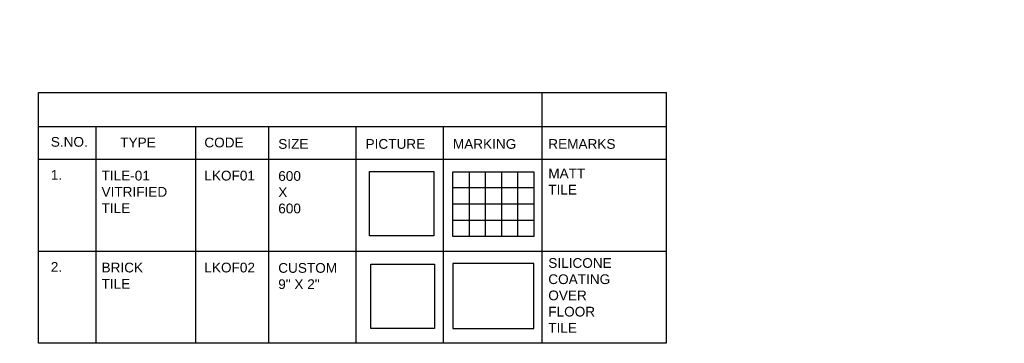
# Model space of a CAD drawing. Header units: millimetres. Extents: x 0 to 2243864, y 0 to 1237228.
# Tile 21 of 30: x 1061499 to 1082758, y 1133279 to 1140261. Entities that reach past the tile are written whole.
import ezdxf

# ---------------------------------------------------------------- set-up
doc = ezdxf.new("R2010")
doc.units = ezdxf.units.MM
doc.header["$LTSCALE"] = 7
doc.layers.add('CT-DIM', color=3, linetype='Continuous')
doc.layers.add('PD_BASE', color=8, linetype='Continuous')
doc.layers.add('PD_025_TEXT', color=61, linetype='Continuous', lineweight=25)
doc.layers.add('PD_FIXTURE', color=21, linetype='Continuous', lineweight=25)
doc.styles.get("Standard").update_dxf_attribs({"font": 'arial.ttf'})
picture_1 = doc.add_image_def('image1.png', size_in_pixel=(167, 167))
picture_2 = doc.add_image_def('image2.png', size_in_pixel=(470, 472))

# ---------------------------------------------------------------- blocks, each defined once
blk = doc.blocks.new('KJSDU')
at = {"layer": 'PD_BASE', "color": 251, "insert": (1023012, 1203216.2), "char_height": 200, "width": 12375.775, "attachment_point": 1}
blk.add_mtext('\\pi5750.23413;{\\fMicrosoft YaHei UI|b0|i0|c0|p34;\\W0.75;Food Hall\\P\\pi5983.99784;D-21\\P\\pi5779.72089;72.22 m²}', dxfattribs=at)
blk = doc.blocks.new("KJSDVYUU'")
at = {"layer": 'PD_BASE', "color": 251}
blk.add_blockref('KJSDU', (-34942.2, -62972.8), dxfattribs=at)

msp = doc.modelspace()

# ---------------------------------------------------------------- linework, layer by layer
at = {"layer": 'PD_025_TEXT'}
for p, q in [((1072776, 1138688.4), (1072776, 1133278.6)), ((1075459.8, 1137950.2), (1061908.2, 1137950.2)), ((1063142, 1137950.2), (1063142, 1133278.6)), ((1065298.4, 1137950.2), (1065298.4, 1133278.6)), ((1066869.6, 1137950.2), (1066869.6, 1133278.6)), ((1068755, 1137950.2), (1068755, 1133278.6)), ((1070640.4, 1137950.2), (1070640.4, 1133278.6)), ((1075459.8, 1137245.8), (1061908.2, 1137245.8)), ((1075459.8, 1135262.2), (1061908.2, 1135262.2)), ((1075459.8, 1133278.6), (1061908.2, 1133278.6))]:
    msp.add_line(p, q, dxfattribs=at)
msp.add_lwpolyline([(1061908.2, 1133278.6), (1061908.2, 1138688.4), (1075459.8, 1138688.4), (1075459.8, 1133278.6)], dxfattribs=at)
at = {"layer": 'PD_FIXTURE'}
for p, q in [((1071200.4, 1136981.5), (1071200.4, 1135581.5)), ((1071550.4, 1136981.5), (1071550.4, 1135581.5)), ((1071900.4, 1136981.5), (1071900.4, 1135581.5)), ((1072250.4, 1136981.5), (1072250.4, 1135581.5)), ((1072600.4, 1136981.5), (1072600.4, 1135581.5)), ((1072600.4, 1136631.5), (1070850.4, 1136631.5)), ((1072600.4, 1136281.5), (1070850.4, 1136281.5)), ((1072600.4, 1135931.5), (1070850.4, 1135931.5))]:
    msp.add_line(p, q, dxfattribs=at)
for points in [[(1070850.4, 1136981.5), (1072600.4, 1136981.5)], [(1072600.4, 1135581.5), (1070850.4, 1135581.5), (1070850.4, 1136981.5)]]:
    msp.add_lwpolyline(points, dxfattribs=at)
msp.add_lwpolyline([(1070850.4, 1133597.9), (1072600.4, 1133597.9), (1072600.4, 1134997.9), (1070850.4, 1134997.9)], close=True, dxfattribs=at)

# ---------------------------------------------------------------- block references
at = {"layer": 'PD_BASE', "color": 251}
msp.add_blockref("KJSDVYUU'", (58569.4, 0), dxfattribs=at)

# ---------------------------------------------------------------- texts
at = {"layer": 'PD_025_TEXT', "char_height": 210, "attachment_point": 1}
for s, insert, width in [('S.NO.', (1062170.9, 1137730), 84.289), ('TYPE', (1063671.1, 1137715.7), 84.289), ('CODE', (1065486.5, 1137715.7), 84.289), ('SIZE', (1067081.6, 1137684.9), 84.289), ('PICTURE', (1068967, 1137684.9), 84.289), ('MARKING', (1070852.4, 1137684.9), 84.289), ('REMARKS', (1072912.2, 1137684.9), 84.289), ('1.', (1062170.9, 1137015.8), 84.289), ('TILE-01\\PVITRIFIED TILE ', (1063266.2, 1137001.5), 84.289), ('LKOF01', (1065486.5, 1137001.5), 84.289), ('600 X 600', (1067081.6, 1136993.4), 84.289), ('MATT TILE', (1072912.2, 1137048.4), 84.289), ('2.', (1062170.9, 1135032.2), 84.289), ('BRICK TILE', (1063266.2, 1135018), 40.883), ('LKOF02', (1065486.5, 1135018), 84.289), ('CUSTOM\\P9" X 2"', (1067081.6, 1135009.8), 1386.206), ('SILICONE COATING OVER FLOOR TILE', (1072912.2, 1135116.6), 84.289)]:
    msp.add_mtext(s, dxfattribs=dict(at, insert=insert, width=width))
at = {"layer": 'PD_025_TEXT', "insert": (1054638.8, 1136944.3), "char_height": 50, "width": 1365.884, "attachment_point": 1, "rotation": 359.99187}
msp.add_mtext('\\pi428.33296;{\\H3x;600 X 600 \\P\\pi198.93323;START TILE}', dxfattribs=at)

# ---------------------------------------------------------------- pictures from other files: only their frames are drawn
at = {"layer": 'CT-DIM'}
image = msp.add_image(picture_1, insert=(1069052.4, 1135594.6), size_in_units=(1387.4, 1387.4), dxfattribs=at)
image.dxf.flags = 7
image = msp.add_image(picture_2, insert=(1069078.4, 1133600.7), size_in_units=(1377.6, 1383.5), dxfattribs=at)
image.dxf.flags = 7

doc.saveas('drawing.dxf')
